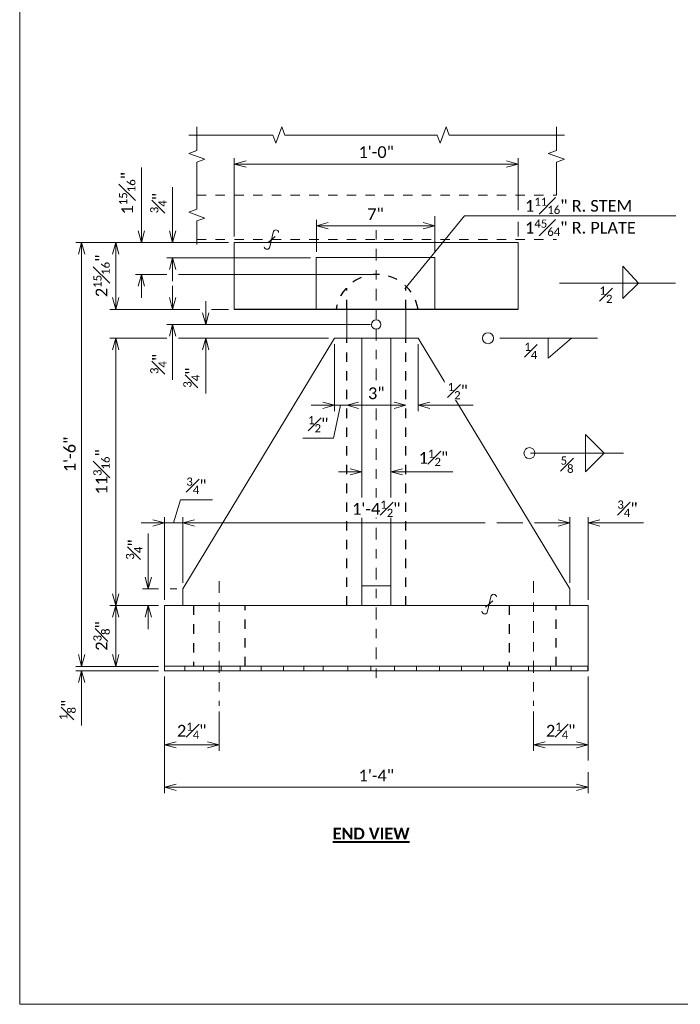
# Model space of a CAD drawing. Extents: x 5.9 to 37.4, y -13.6 to 7.4.
# Tile 1 of 8: x 5.9 to 12.9, y -13.6 to -3.1. Entities that reach past the tile are written whole.
import ezdxf

# ---------------------------------------------------------------- set-up
doc = ezdxf.new("R2010")
doc.units = 0
doc.header["$MEASUREMENT"] = 0
doc.linetypes.add('Wisdot2', pattern=[0.125, 0.0625, -0.0625])
doc.linetypes.add('Wisdot4', pattern=[0.28125, 0.125, -0.0625, 0.03125, -0.0625])
for name, color, linetype, lineweight in [('B_ANNO_BREAK', 7, 'Continuous', 18), ('B_ANNO_DIM', 7, 'Continuous', 18), ('B_ANNO_SYMB', 7, 'Continuous', 18), ('B_ANNO_TEXT_TITLE', 7, 'Continuous', 40), ('B_BRG', 7, 'Continuous', 18), ('B_CNTR', 1, 'Wisdot4', 18), ('B_DETAIL_HIDDEN', 7, 'Wisdot2', 25), ('B_GIRD_BF', 2, 'Wisdot2', 18), ('B_STEEL', 92, 'Continuous', 18)]:
    doc.layers.add(name, color=color, linetype=linetype, lineweight=lineweight)
doc.layers.add('B_ANNO_NOPLOT', color=47, linetype='Continuous', lineweight=18, plot=False)
doc.styles.add('Annotative', font='calibri.ttf', dxfattribs={"height": 0.0625})
doc.styles.get("Standard").update_dxf_attribs({"font": 'calibri.ttf'})
doc.styles.add('Subtitle', font='calibrib.ttf', dxfattribs={"height": 0.0625})
doc.dimstyles.new('Annotative', dxfattribs={"dimscale": 0, "dimtxt": 0.0625, "dimasz": 0.0625, "dimexe": 0.03125, "dimexo": 0.03125, "dimgap": 0.03125, "dimtad": 1, "dimdec": 3, "dimzin": 3, "dimdsep": 46, "dimlunit": 4, "dimtxsty": 'Standard', "dimblk": 'OPEN30', "dimcen": 0.03125, "dimaunit": 1, "dimadec": 0, "dimazin": 3, "dimtfac": 0.75, "dimtdec": 3, "dimtofl": 0, "dimtmove": 0, "dimatfit": 3, "dimldrblk": 'OPEN30', "dimfxl": 1, "dimtfill": 1, "dimfrac": 1, "dimtolj": 1, "dimtzin": 0, "dimarcsym": 0})

# ---------------------------------------------------------------- blocks, each defined once
blk = doc.blocks.new('_Open30')
at = {"color": 0, "linetype": 'ByBlock', "lineweight": -2}
for p, q in [((-1, 0.268), (0, 0)), ((0, 0), (-1, -0.268)), ((0, 0), (-1, 0))]:
    blk.add_line(p, q, dxfattribs=at)
blk = doc.blocks.new('*D14')
at = {"layer": 'B_ANNO_DIM', "color": 0, "transparency": 16777216}
for p, q in [((7.398, -12.131), (7.398, -12.921)), ((7.981, -12.504), (7.981, -12.921)), ((7.523, -12.858), (7.856, -12.858))]:
    blk.add_line(p, q, dxfattribs=at)
at = {"layer": 'Defpoints', "color": 0, "lineweight": -2, "transparency": 16777216}
for p in [(7.398, -12.069), (7.981, -12.442)]:
    blk.add_point(p, dxfattribs=at)
at = {"layer": 'B_ANNO_DIM', "color": 0, "transparency": 16777216, "xscale": 0.125, "yscale": 0.125, "zscale": 0.125, "rotation": 180}
blk.add_blockref('_Open30', (7.398, -12.858), dxfattribs=at)
at = {"layer": 'B_ANNO_DIM', "color": 0, "transparency": 16777216, "xscale": 0.125, "yscale": 0.125, "zscale": 0.125}
blk.add_blockref('_Open30', (7.981, -12.858), dxfattribs=at)
at = {"layer": 'B_ANNO_DIM', "color": 0, "transparency": 16777216, "insert": (7.689, -12.708), "char_height": 0.125, "attachment_point": 5, "bg_fill": 3, "box_fill_scale": 1.25, "bg_fill_color": 256, "bg_fill_true_color": 13158600, "bg_fill_transparency": 0}
blk.add_mtext('\\A1;2{\\H0.7x;\\S1#4;}"', dxfattribs=at)
at = {"layer": 'Defpoints', "color": 0, "lineweight": -2, "transparency": 16777216}
blk.add_point((7.981, -12.858), dxfattribs=at)
blk = doc.blocks.new('*D73')
at = {"layer": 'B_ANNO_DIM', "color": 0, "transparency": 16777216}
for p, q in [((7.398, -12.131), (7.398, -13.374)), ((11.918, -12.131), (11.918, -13.026)), ((11.918, -13.151), (11.918, -13.374)), ((7.523, -13.311), (11.793, -13.311))]:
    blk.add_line(p, q, dxfattribs=at)
at = {"layer": 'Defpoints', "color": 0, "lineweight": -2, "transparency": 16777216}
for p in [(7.398, -12.069), (11.918, -12.069), (11.918, -13.311)]:
    blk.add_point(p, dxfattribs=at)
at = {"layer": 'B_ANNO_DIM', "color": 0, "transparency": 16777216, "xscale": 0.125, "yscale": 0.125, "zscale": 0.125, "rotation": 180}
blk.add_blockref('_Open30', (7.398, -13.311), dxfattribs=at)
at = {"layer": 'B_ANNO_DIM', "color": 0, "transparency": 16777216, "xscale": 0.125, "yscale": 0.125, "zscale": 0.125}
blk.add_blockref('_Open30', (11.918, -13.311), dxfattribs=at)
at = {"layer": 'B_ANNO_DIM', "color": 0, "transparency": 16777216, "insert": (9.658, -13.186), "char_height": 0.125, "attachment_point": 5, "bg_fill": 3, "box_fill_scale": 1.25, "bg_fill_color": 256, "bg_fill_true_color": 13158600, "bg_fill_transparency": 0}
blk.add_mtext('\\A1;1\'-4"', dxfattribs=at)
blk = doc.blocks.new('*D15')
at = {"layer": 'B_ANNO_DIM', "color": 0, "transparency": 16777216}
for p, q in [((11.918, -12.131), (11.918, -12.921)), ((11.335, -12.504), (11.335, -12.921)), ((11.793, -12.858), (11.46, -12.858))]:
    blk.add_line(p, q, dxfattribs=at)
at = {"layer": 'Defpoints', "color": 0, "lineweight": -2, "transparency": 16777216}
for p in [(11.918, -12.069), (11.335, -12.442)]:
    blk.add_point(p, dxfattribs=at)
at = {"layer": 'B_ANNO_DIM', "color": 0, "transparency": 16777216, "xscale": 0.125, "yscale": 0.125, "zscale": 0.125, "rotation": 180}
blk.add_blockref('_Open30', (11.335, -12.858), dxfattribs=at)
at = {"layer": 'B_ANNO_DIM', "color": 0, "transparency": 16777216, "xscale": 0.125, "yscale": 0.125, "zscale": 0.125}
blk.add_blockref('_Open30', (11.918, -12.858), dxfattribs=at)
at = {"layer": 'B_ANNO_DIM', "color": 0, "transparency": 16777216, "insert": (11.626, -12.708), "char_height": 0.125, "attachment_point": 5, "bg_fill": 3, "box_fill_scale": 1.25, "bg_fill_color": 256, "bg_fill_true_color": 13158600, "bg_fill_transparency": 0}
blk.add_mtext('\\A1;2{\\H0.7x;\\S1#4;}"', dxfattribs=at)
at = {"layer": 'Defpoints', "color": 0, "lineweight": -2, "transparency": 16777216}
blk.add_point((11.335, -12.858), dxfattribs=at)
blk = doc.blocks.new('*D78')
at = {"layer": 'B_ANNO_DIM', "color": 0, "transparency": 16777216}
for p, q in [((7.593, -11.132), (7.593, -10.429)), ((7.718, -10.491), (10.819, -10.491)), ((10.944, -10.491), (11.222, -10.491)), ((11.347, -10.491), (11.598, -10.491)), ((11.723, -11.132), (11.723, -10.429))]:
    blk.add_line(p, q, dxfattribs=at)
at = {"layer": 'Defpoints', "color": 0, "lineweight": -2, "transparency": 16777216}
for p in [(11.723, -10.491), (7.593, -11.195), (11.723, -11.195)]:
    blk.add_point(p, dxfattribs=at)
at = {"layer": 'B_ANNO_DIM', "color": 0, "transparency": 16777216, "xscale": 0.125, "yscale": 0.125, "zscale": 0.125, "rotation": 180}
blk.add_blockref('_Open30', (7.593, -10.491), dxfattribs=at)
at = {"layer": 'B_ANNO_DIM', "color": 0, "transparency": 16777216, "xscale": 0.125, "yscale": 0.125, "zscale": 0.125}
blk.add_blockref('_Open30', (11.723, -10.491), dxfattribs=at)
at = {"layer": 'B_ANNO_DIM', "color": 0, "transparency": 16777216, "insert": (9.658, -10.341), "char_height": 0.125, "attachment_point": 5, "bg_fill": 3, "box_fill_scale": 1.25, "bg_fill_color": 256, "bg_fill_true_color": 13158600, "bg_fill_transparency": 0}
blk.add_mtext('\\A1;1\'-4{\\H0.7x;\\S1#2;}"', dxfattribs=at)
blk = doc.blocks.new('*D16')
at = {"layer": 'B_ANNO_DIM', "color": 0, "transparency": 16777216}
for p, q in [((11.598, -10.491), (11.473, -10.491)), ((11.723, -11.132), (11.723, -10.429)), ((11.918, -11.31), (11.918, -10.429)), ((12.043, -10.491), (12.508, -10.491))]:
    blk.add_line(p, q, dxfattribs=at)
at = {"layer": 'Defpoints', "color": 0, "lineweight": -2, "transparency": 16777216}
for p in [(11.918, -10.491), (11.723, -11.195), (11.918, -11.373)]:
    blk.add_point(p, dxfattribs=at)
at = {"layer": 'B_ANNO_DIM', "color": 0, "transparency": 16777216, "xscale": 0.125, "yscale": 0.125, "zscale": 0.125}
blk.add_blockref('_Open30', (11.723, -10.491), dxfattribs=at)
at = {"layer": 'B_ANNO_DIM', "color": 0, "transparency": 16777216, "xscale": 0.125, "yscale": 0.125, "zscale": 0.125, "rotation": 180}
blk.add_blockref('_Open30', (11.918, -10.491), dxfattribs=at)
at = {"layer": 'B_ANNO_DIM', "color": 0, "transparency": 16777216, "insert": (12.338, -10.34), "char_height": 0.125, "attachment_point": 5, "bg_fill": 3, "box_fill_scale": 1.25, "bg_fill_color": 256, "bg_fill_true_color": 13158600, "bg_fill_transparency": 0}
blk.add_mtext('\\A1;{\\H0.7x;\\S3#4;}"', dxfattribs=at)
blk = doc.blocks.new('*D17')
at = {"layer": 'B_ANNO_DIM', "color": 0, "transparency": 16777216}
for p, q in [((7.495, -10.491), (7.569, -10.246)), ((7.569, -10.246), (7.909, -10.246)), ((7.273, -10.491), (7.148, -10.491)), ((7.398, -11.31), (7.398, -10.429)), ((7.593, -10.491), (7.398, -10.491)), ((7.593, -11.132), (7.593, -10.429)), ((7.718, -10.491), (7.843, -10.491))]:
    blk.add_line(p, q, dxfattribs=at)
at = {"layer": 'Defpoints', "color": 0, "lineweight": -2, "transparency": 16777216}
for p in [(7.398, -10.491), (7.593, -11.195), (7.398, -11.373)]:
    blk.add_point(p, dxfattribs=at)
at = {"layer": 'B_ANNO_DIM', "color": 0, "transparency": 16777216, "xscale": 0.125, "yscale": 0.125, "zscale": 0.125}
blk.add_blockref('_Open30', (7.398, -10.491), dxfattribs=at)
at = {"layer": 'B_ANNO_DIM', "color": 0, "transparency": 16777216, "xscale": 0.125, "yscale": 0.125, "zscale": 0.125, "rotation": 180}
blk.add_blockref('_Open30', (7.593, -10.491), dxfattribs=at)
at = {"layer": 'B_ANNO_DIM', "color": 0, "transparency": 16777216, "insert": (7.739, -10.095), "char_height": 0.125, "attachment_point": 5, "bg_fill": 3, "box_fill_scale": 1.25, "bg_fill_color": 256, "bg_fill_true_color": 13158600, "bg_fill_transparency": 0}
blk.add_mtext('\\A1;{\\H0.7x;\\S3#4;}"', dxfattribs=at)
blk = doc.blocks.new('*D18')
at = {"layer": 'B_ANNO_DIM', "color": 0, "transparency": 16777216}
for p, q in [((6.514, -11.896), (6.514, -11.771)), ((7.335, -12.021), (6.452, -12.021)), ((7.335, -12.069), (6.452, -12.069)), ((6.514, -12.194), (6.514, -12.651))]:
    blk.add_line(p, q, dxfattribs=at)
at = {"layer": 'Defpoints', "color": 0, "lineweight": -2, "transparency": 16777216}
for p in [(6.514, -12.069), (7.398, -12.021), (7.398, -12.069)]:
    blk.add_point(p, dxfattribs=at)
at = {"layer": 'B_ANNO_DIM', "color": 0, "transparency": 16777216, "xscale": 0.125, "yscale": 0.125, "zscale": 0.125}
for p, rotation in [((6.514, -12.021), 270), ((6.514, -12.069), 90)]:
    blk.add_blockref('_Open30', p, dxfattribs=dict(at, rotation=rotation))
at = {"layer": 'B_ANNO_DIM', "color": 0, "transparency": 16777216, "insert": (6.363, -12.485), "char_height": 0.125, "attachment_point": 5, "rotation": 90, "bg_fill": 3, "box_fill_scale": 1.25, "bg_fill_color": 256, "bg_fill_true_color": 13158600, "bg_fill_transparency": 0}
blk.add_mtext('\\A1;{\\H0.7x;\\S1#8;}"', dxfattribs=at)
blk = doc.blocks.new('*D19')
at = {"layer": 'B_ANNO_DIM', "color": 0, "transparency": 16777216}
for p, q in [((8.08, -7.501), (6.452, -7.501)), ((6.514, -11.896), (6.514, -7.626)), ((7.335, -12.021), (6.452, -12.021))]:
    blk.add_line(p, q, dxfattribs=at)
at = {"layer": 'Defpoints', "color": 0, "lineweight": -2, "transparency": 16777216}
for p in [(6.514, -7.501), (8.143, -7.501), (7.398, -12.021)]:
    blk.add_point(p, dxfattribs=at)
at = {"layer": 'B_ANNO_DIM', "color": 0, "transparency": 16777216, "xscale": 0.125, "yscale": 0.125, "zscale": 0.125}
for p, rotation in [((6.514, -7.501), 90), ((6.514, -12.021), 270)]:
    blk.add_blockref('_Open30', p, dxfattribs=dict(at, rotation=rotation))
at = {"layer": 'B_ANNO_DIM', "color": 0, "transparency": 16777216, "insert": (6.388, -9.761), "char_height": 0.125, "attachment_point": 5, "rotation": 90, "bg_fill": 3, "box_fill_scale": 1.25, "bg_fill_color": 256, "bg_fill_true_color": 13158600, "bg_fill_transparency": 0}
blk.add_mtext('\\A1;1\'-6"', dxfattribs=at)
blk = doc.blocks.new('*D20')
at = {"layer": 'B_ANNO_DIM', "color": 0, "transparency": 16777216}
for p, q in [((7.335, -11.373), (6.816, -11.373)), ((6.878, -11.896), (6.878, -11.498)), ((7.335, -12.021), (6.816, -12.021))]:
    blk.add_line(p, q, dxfattribs=at)
at = {"layer": 'Defpoints', "color": 0, "lineweight": -2, "transparency": 16777216}
for p in [(6.878, -11.373), (7.398, -11.373), (7.398, -12.021)]:
    blk.add_point(p, dxfattribs=at)
at = {"layer": 'B_ANNO_DIM', "color": 0, "transparency": 16777216, "xscale": 0.125, "yscale": 0.125, "zscale": 0.125}
for p, rotation in [((6.878, -11.373), 90), ((6.878, -12.021), 270)]:
    blk.add_blockref('_Open30', p, dxfattribs=dict(at, rotation=rotation))
at = {"layer": 'B_ANNO_DIM', "color": 0, "transparency": 16777216, "insert": (6.726, -11.697), "char_height": 0.125, "attachment_point": 5, "rotation": 90, "bg_fill": 3, "box_fill_scale": 1.25, "bg_fill_color": 256, "bg_fill_true_color": 13158600, "bg_fill_transparency": 0}
blk.add_mtext('\\A1;2{\\H0.7x;\\S3#8;}"', dxfattribs=at)
blk = doc.blocks.new('*D74')
at = {"layer": 'B_ANNO_DIM', "color": 0, "transparency": 16777216}
for p, q in [((7.422, -8.522), (6.816, -8.522)), ((9.149, -8.522), (7.547, -8.522)), ((6.878, -11.248), (6.878, -8.647)), ((7.335, -11.373), (6.816, -11.373))]:
    blk.add_line(p, q, dxfattribs=at)
at = {"layer": 'Defpoints', "color": 0, "lineweight": -2, "transparency": 16777216}
for p in [(6.878, -8.522), (9.212, -8.522), (7.398, -11.373)]:
    blk.add_point(p, dxfattribs=at)
at = {"layer": 'B_ANNO_DIM', "color": 0, "transparency": 16777216, "xscale": 0.125, "yscale": 0.125, "zscale": 0.125}
for p, rotation in [((6.878, -8.522), 90), ((6.878, -11.373), 270)]:
    blk.add_blockref('_Open30', p, dxfattribs=dict(at, rotation=rotation))
at = {"layer": 'B_ANNO_DIM', "color": 0, "transparency": 16777216, "insert": (6.726, -9.947), "char_height": 0.125, "attachment_point": 5, "rotation": 90, "bg_fill": 3, "box_fill_scale": 1.25, "bg_fill_color": 256, "bg_fill_true_color": 13158600, "bg_fill_transparency": 0}
blk.add_mtext('\\A1;11{\\H0.7x;\\S3#16;}"', dxfattribs=at)
blk = doc.blocks.new('*D37')
at = {"layer": 'B_ANNO_DIM', "color": 0, "transparency": 16777216}
for p, q in [((7.225, -11.07), (7.225, -10.604)), ((7.335, -11.195), (7.163, -11.195)), ((7.53, -11.195), (7.46, -11.195)), ((7.335, -11.373), (7.163, -11.373)), ((7.225, -11.498), (7.225, -11.623))]:
    blk.add_line(p, q, dxfattribs=at)
at = {"layer": 'Defpoints', "color": 0, "lineweight": -2, "transparency": 16777216}
for p in [(7.225, -11.195), (7.593, -11.195), (7.398, -11.373)]:
    blk.add_point(p, dxfattribs=at)
at = {"layer": 'B_ANNO_DIM', "color": 0, "transparency": 16777216, "xscale": 0.125, "yscale": 0.125, "zscale": 0.125}
for p, rotation in [((7.225, -11.195), 270), ((7.225, -11.373), 90)]:
    blk.add_blockref('_Open30', p, dxfattribs=dict(at, rotation=rotation))
at = {"layer": 'B_ANNO_DIM', "color": 0, "transparency": 16777216, "insert": (7.074, -10.775), "char_height": 0.125, "attachment_point": 5, "rotation": 90, "bg_fill": 3, "box_fill_scale": 1.25, "bg_fill_color": 256, "bg_fill_true_color": 13158600, "bg_fill_transparency": 0}
blk.add_mtext('\\A1;{\\H0.7x;\\S3#4;}"', dxfattribs=at)
blk = doc.blocks.new('*D76')
at = {"layer": 'B_ANNO_DIM', "color": 0, "transparency": 16777216}
for p, q in [((8.08, -7.501), (6.816, -7.501)), ((6.878, -7.626), (6.878, -8.089)), ((7.775, -8.214), (6.816, -8.214)), ((8.08, -8.214), (7.9, -8.214))]:
    blk.add_line(p, q, dxfattribs=at)
at = {"layer": 'Defpoints', "color": 0, "lineweight": -2, "transparency": 16777216}
for p in [(8.143, -7.501), (8.143, -8.214)]:
    blk.add_point(p, dxfattribs=at)
at = {"layer": 'B_ANNO_DIM', "color": 0, "transparency": 16777216, "xscale": 0.125, "yscale": 0.125, "zscale": 0.125}
for p, rotation in [((6.878, -7.501), 90), ((6.878, -8.214), 270)]:
    blk.add_blockref('_Open30', p, dxfattribs=dict(at, rotation=rotation))
at = {"layer": 'B_ANNO_DIM', "color": 0, "transparency": 16777216, "insert": (6.726, -7.857), "char_height": 0.125, "attachment_point": 5, "rotation": 90, "bg_fill": 3, "box_fill_scale": 1.25, "bg_fill_color": 256, "bg_fill_true_color": 13158600, "bg_fill_transparency": 0}
blk.add_mtext('\\A1;2{\\H0.7x;\\S15#16;}"', dxfattribs=at)
at = {"layer": 'Defpoints', "color": 0, "lineweight": -2, "transparency": 16777216}
blk.add_point((6.878, -8.214), dxfattribs=at)
blk = doc.blocks.new('*D75')
at = {"layer": 'B_ANNO_DIM', "color": 0, "transparency": 16777216}
for p, q in [((7.152, -7.376), (7.152, -6.702)), ((8.08, -7.501), (7.089, -7.501)), ((7.422, -7.841), (7.089, -7.841)), ((9.603, -7.841), (7.547, -7.841)), ((7.152, -7.966), (7.152, -8.091))]:
    blk.add_line(p, q, dxfattribs=at)
at = {"layer": 'Defpoints', "color": 0, "lineweight": -2, "transparency": 16777216}
for p in [(7.152, -7.501), (8.143, -7.501), (9.666, -7.841)]:
    blk.add_point(p, dxfattribs=at)
at = {"layer": 'B_ANNO_DIM', "color": 0, "transparency": 16777216, "xscale": 0.125, "yscale": 0.125, "zscale": 0.125}
for p, rotation in [((7.152, -7.501), 270), ((7.152, -7.841), 90)]:
    blk.add_blockref('_Open30', p, dxfattribs=dict(at, rotation=rotation))
at = {"layer": 'B_ANNO_DIM', "color": 0, "transparency": 16777216, "insert": (7, -6.976), "char_height": 0.125, "attachment_point": 5, "rotation": 90, "bg_fill": 3, "box_fill_scale": 1.25, "bg_fill_color": 256, "bg_fill_true_color": 13158600, "bg_fill_transparency": 0}
blk.add_mtext('\\A1;1{\\H0.7x;\\S15#16;}"', dxfattribs=at)
blk = doc.blocks.new('*D21')
at = {"layer": 'B_ANNO_DIM', "color": 0, "transparency": 16777216}
for p, q in [((7.484, -7.376), (7.484, -6.91)), ((8.08, -7.501), (7.422, -7.501)), ((8.955, -7.663), (7.422, -7.663)), ((7.484, -7.788), (7.484, -7.913))]:
    blk.add_line(p, q, dxfattribs=at)
at = {"layer": 'Defpoints', "color": 0, "lineweight": -2, "transparency": 16777216}
for p in [(7.484, -7.501), (8.143, -7.501), (9.018, -7.663)]:
    blk.add_point(p, dxfattribs=at)
at = {"layer": 'B_ANNO_DIM', "color": 0, "transparency": 16777216, "xscale": 0.125, "yscale": 0.125, "zscale": 0.125}
for p, rotation in [((7.484, -7.501), 270), ((7.484, -7.663), 90)]:
    blk.add_blockref('_Open30', p, dxfattribs=dict(at, rotation=rotation))
at = {"layer": 'B_ANNO_DIM', "color": 0, "transparency": 16777216, "insert": (7.333, -7.081), "char_height": 0.125, "attachment_point": 5, "rotation": 90, "bg_fill": 3, "box_fill_scale": 1.25, "bg_fill_color": 256, "bg_fill_true_color": 13158600, "bg_fill_transparency": 0}
blk.add_mtext('\\A1;{\\H0.7x;\\S3#4;}"', dxfattribs=at)
blk = doc.blocks.new('*D77')
at = {"layer": 'B_ANNO_DIM', "color": 0, "transparency": 16777216}
for p, q in [((7.484, -8.089), (7.484, -7.964)), ((7.775, -8.214), (7.422, -8.214)), ((9.595, -8.376), (7.422, -8.376)), ((7.484, -8.501), (7.484, -8.966))]:
    blk.add_line(p, q, dxfattribs=at)
at = {"layer": 'Defpoints', "color": 0, "lineweight": -2, "transparency": 16777216}
for p in [(7.838, -8.214), (7.484, -8.376), (9.658, -8.376)]:
    blk.add_point(p, dxfattribs=at)
at = {"layer": 'B_ANNO_DIM', "color": 0, "transparency": 16777216, "xscale": 0.125, "yscale": 0.125, "zscale": 0.125}
for p, rotation in [((7.484, -8.214), 270), ((7.484, -8.376), 90)]:
    blk.add_blockref('_Open30', p, dxfattribs=dict(at, rotation=rotation))
at = {"layer": 'B_ANNO_DIM', "color": 0, "transparency": 16777216, "insert": (7.333, -8.796), "char_height": 0.125, "attachment_point": 5, "rotation": 90, "bg_fill": 3, "box_fill_scale": 1.25, "bg_fill_color": 256, "bg_fill_true_color": 13158600, "bg_fill_transparency": 0}
blk.add_mtext('\\A1;{\\H0.7x;\\S3#4;}"', dxfattribs=at)
blk = doc.blocks.new('*D22')
at = {"layer": 'B_ANNO_DIM', "color": 0, "transparency": 16777216}
for p, q in [((7.838, -8.251), (7.838, -8.126)), ((9.595, -8.376), (7.775, -8.376)), ((9.149, -8.522), (7.775, -8.522)), ((7.838, -8.647), (7.838, -9.112))]:
    blk.add_line(p, q, dxfattribs=at)
at = {"layer": 'Defpoints', "color": 0, "lineweight": -2, "transparency": 16777216}
for p in [(9.658, -8.376), (7.838, -8.522), (9.212, -8.522)]:
    blk.add_point(p, dxfattribs=at)
at = {"layer": 'B_ANNO_DIM', "color": 0, "transparency": 16777216, "xscale": 0.125, "yscale": 0.125, "zscale": 0.125}
for p, rotation in [((7.838, -8.376), 270), ((7.838, -8.522), 90)]:
    blk.add_blockref('_Open30', p, dxfattribs=dict(at, rotation=rotation))
at = {"layer": 'B_ANNO_DIM', "color": 0, "transparency": 16777216, "insert": (7.686, -8.942), "char_height": 0.125, "attachment_point": 5, "rotation": 90, "bg_fill": 3, "box_fill_scale": 1.25, "bg_fill_color": 256, "bg_fill_true_color": 13158600, "bg_fill_transparency": 0}
blk.add_mtext('\\A1;{\\H0.7x;\\S3#4;}"', dxfattribs=at)
blk = doc.blocks.new('*D23')
at = {"layer": 'B_ANNO_DIM', "color": 0, "transparency": 16777216}
for p, q in [((9.018, -7.6), (9.018, -7.261)), ((9.143, -7.323), (10.157, -7.323)), ((10.282, -7.6), (10.282, -7.261))]:
    blk.add_line(p, q, dxfattribs=at)
at = {"layer": 'Defpoints', "color": 0, "lineweight": -2, "transparency": 16777216}
for p in [(10.282, -7.323), (9.018, -7.663), (10.282, -7.663)]:
    blk.add_point(p, dxfattribs=at)
at = {"layer": 'B_ANNO_DIM', "color": 0, "transparency": 16777216, "xscale": 0.125, "yscale": 0.125, "zscale": 0.125, "rotation": 180}
blk.add_blockref('_Open30', (9.018, -7.323), dxfattribs=at)
at = {"layer": 'B_ANNO_DIM', "color": 0, "transparency": 16777216, "xscale": 0.125, "yscale": 0.125, "zscale": 0.125}
blk.add_blockref('_Open30', (10.282, -7.323), dxfattribs=at)
at = {"layer": 'B_ANNO_DIM', "color": 0, "transparency": 16777216, "insert": (9.65, -7.198), "char_height": 0.125, "attachment_point": 5, "bg_fill": 3, "box_fill_scale": 1.25, "bg_fill_color": 256, "bg_fill_true_color": 13158600, "bg_fill_transparency": 0}
blk.add_mtext('\\A1;7"', dxfattribs=at)
blk = doc.blocks.new('*D79')
at = {"layer": 'B_ANNO_DIM', "color": 0, "transparency": 16777216}
for p, q in [((8.143, -7.438), (8.143, -6.602)), ((11.172, -7.156), (11.172, -6.602)), ((8.268, -6.665), (11.047, -6.665)), ((11.172, -7.438), (11.172, -7.281))]:
    blk.add_line(p, q, dxfattribs=at)
at = {"layer": 'Defpoints', "color": 0, "lineweight": -2, "transparency": 16777216}
for p in [(11.172, -6.665), (8.143, -7.501), (11.172, -7.501)]:
    blk.add_point(p, dxfattribs=at)
at = {"layer": 'B_ANNO_DIM', "color": 0, "transparency": 16777216, "xscale": 0.125, "yscale": 0.125, "zscale": 0.125, "rotation": 180}
blk.add_blockref('_Open30', (8.143, -6.665), dxfattribs=at)
at = {"layer": 'B_ANNO_DIM', "color": 0, "transparency": 16777216, "xscale": 0.125, "yscale": 0.125, "zscale": 0.125}
blk.add_blockref('_Open30', (11.172, -6.665), dxfattribs=at)
at = {"layer": 'B_ANNO_DIM', "color": 0, "transparency": 16777216, "insert": (9.657, -6.538), "char_height": 0.125, "attachment_point": 5, "bg_fill": 3, "box_fill_scale": 1.25, "bg_fill_color": 256, "bg_fill_true_color": 13158600, "bg_fill_transparency": 0}
blk.add_mtext('\\A1;1\'-0"', dxfattribs=at)
blk = doc.blocks.new('*D68')
at = {"layer": 'B_ANNO_DIM', "color": 0, "transparency": 16777216}
blk.add_line((9.467, -9.237), (9.849, -9.237), dxfattribs=at)
at = {"layer": 'Defpoints', "color": 0, "lineweight": -2, "transparency": 16777216}
for p in [(9.342, -9.237), (9.974, -9.237), (9.974, -9.237)]:
    blk.add_point(p, dxfattribs=at)
at = {"layer": 'B_ANNO_DIM', "color": 0, "transparency": 16777216, "xscale": 0.125, "yscale": 0.125, "zscale": 0.125, "rotation": 180}
blk.add_blockref('_Open30', (9.342, -9.237), dxfattribs=at)
at = {"layer": 'B_ANNO_DIM', "color": 0, "transparency": 16777216, "xscale": 0.125, "yscale": 0.125, "zscale": 0.125}
blk.add_blockref('_Open30', (9.974, -9.237), dxfattribs=at)
at = {"layer": 'B_ANNO_DIM', "color": 0, "transparency": 16777216, "insert": (9.658, -9.11), "char_height": 0.125, "attachment_point": 5, "bg_fill": 3, "box_fill_scale": 1.25, "bg_fill_color": 256, "bg_fill_true_color": 13158600, "bg_fill_transparency": 0}
blk.add_mtext('\\A1;3"', dxfattribs=at)
blk = doc.blocks.new('*D69')
at = {"layer": 'B_ANNO_DIM', "color": 0, "transparency": 16777216}
for p, q in [((10.104, -8.584), (10.104, -9.299)), ((9.849, -9.237), (9.724, -9.237)), ((10.229, -9.237), (10.691, -9.237))]:
    blk.add_line(p, q, dxfattribs=at)
at = {"layer": 'Defpoints', "color": 0, "lineweight": -2, "transparency": 16777216}
for p in [(10.104, -8.522), (9.974, -9.237), (10.104, -9.237)]:
    blk.add_point(p, dxfattribs=at)
at = {"layer": 'B_ANNO_DIM', "color": 0, "transparency": 16777216, "xscale": 0.125, "yscale": 0.125, "zscale": 0.125}
blk.add_blockref('_Open30', (9.974, -9.237), dxfattribs=at)
at = {"layer": 'B_ANNO_DIM', "color": 0, "transparency": 16777216, "xscale": 0.125, "yscale": 0.125, "zscale": 0.125, "rotation": 180}
blk.add_blockref('_Open30', (10.104, -9.237), dxfattribs=at)
at = {"layer": 'B_ANNO_DIM', "color": 0, "transparency": 16777216, "insert": (10.527, -9.086), "char_height": 0.125, "attachment_point": 5, "bg_fill": 3, "box_fill_scale": 1.25, "bg_fill_color": 256, "bg_fill_true_color": 13158600, "bg_fill_transparency": 0}
blk.add_mtext('\\A1;{\\H0.7x;\\S1#2;}"', dxfattribs=at)
blk = doc.blocks.new('*D67')
at = {"layer": 'B_ANNO_DIM', "color": 0, "transparency": 16777216}
for p, q in [((9.212, -8.584), (9.212, -9.299)), ((9.087, -9.237), (8.962, -9.237)), ((9.277, -9.237), (9.202, -9.589)), ((9.342, -9.237), (9.212, -9.237)), ((9.467, -9.237), (9.592, -9.237)), ((9.202, -9.589), (8.874, -9.589))]:
    blk.add_line(p, q, dxfattribs=at)
at = {"layer": 'Defpoints', "color": 0, "lineweight": -2, "transparency": 16777216}
for p in [(9.212, -8.522), (9.212, -9.237), (9.342, -9.237)]:
    blk.add_point(p, dxfattribs=at)
at = {"layer": 'B_ANNO_DIM', "color": 0, "transparency": 16777216, "xscale": 0.125, "yscale": 0.125, "zscale": 0.125, "rotation": 180}
blk.add_blockref('_Open30', (9.342, -9.237), dxfattribs=at)
at = {"layer": 'B_ANNO_DIM', "color": 0, "transparency": 16777216, "insert": (9.038, -9.439), "char_height": 0.125, "attachment_point": 5, "bg_fill": 3, "box_fill_scale": 1.25, "bg_fill_color": 256, "bg_fill_true_color": 13158600, "bg_fill_transparency": 0}
blk.add_mtext('\\A1;{\\H0.7x;\\S1#2;}"', dxfattribs=at)
at = {"layer": 'B_ANNO_DIM', "color": 0, "transparency": 16777216, "xscale": 0.125, "yscale": 0.125, "zscale": 0.125}
blk.add_blockref('_Open30', (9.212, -9.237), dxfattribs=at)
blk = doc.blocks.new('*D24')
at = {"layer": 'B_ANNO_DIM', "color": 0, "transparency": 16777216}
for p, q in [((9.379, -9.947), (9.254, -9.947)), ((9.937, -9.947), (10.473, -9.947))]:
    blk.add_line(p, q, dxfattribs=at)
at = {"layer": 'Defpoints', "color": 0, "lineweight": -2, "transparency": 16777216}
for p in [(9.504, -9.947), (9.812, -9.947), (9.812, -9.947)]:
    blk.add_point(p, dxfattribs=at)
at = {"layer": 'B_ANNO_DIM', "color": 0, "transparency": 16777216, "xscale": 0.125, "yscale": 0.125, "zscale": 0.125}
blk.add_blockref('_Open30', (9.504, -9.947), dxfattribs=at)
at = {"layer": 'B_ANNO_DIM', "color": 0, "transparency": 16777216, "xscale": 0.125, "yscale": 0.125, "zscale": 0.125, "rotation": 180}
blk.add_blockref('_Open30', (9.812, -9.947), dxfattribs=at)
at = {"layer": 'B_ANNO_DIM', "color": 0, "transparency": 16777216, "insert": (10.268, -9.797), "char_height": 0.125, "attachment_point": 5, "bg_fill": 3, "box_fill_scale": 1.25, "bg_fill_color": 256, "bg_fill_true_color": 13158600, "bg_fill_transparency": 0}
blk.add_mtext('\\A1;1{\\H0.7x;\\S1#2;}"', dxfattribs=at)
blk = doc.blocks.new('SHOE BEARING - FIXED')
at = {"layer": 'B_ANNO_BREAK', "linetype": 'Continuous', "flags": 128}
blk.add_lwpolyline([(11.58, -6.2687), (11.58, -6.5187), (11.4931, -6.5503), (11.6669, -6.6136), (11.58, -6.6452), (11.58, -6.9947)], dxfattribs=at)
at = {"layer": 'B_ANNO_DIM'}
for p, q in [((10.2819, -7.5497), (10.2819, -7.2217)), ((11.1719, -7.4367), (11.1719, -7.3847)), ((12.2899, -7.7537), (12.4539, -7.9357)), ((12.2899, -8.0997), (12.2899, -7.7537)), ((12.8499, -7.9357), (11.6139, -7.9357)), ((12.4539, -7.9357), (12.2899, -8.0997)), ((10.9749, -8.5218), (12.0189, -8.5218)), ((11.4919, -8.5218), (11.4919, -8.7358)), ((11.4919, -8.7358), (11.7389, -8.5218)), ((11.8909, -9.5497), (12.0889, -9.7477)), ((11.8909, -9.9457), (11.8909, -9.5497)), ((12.2937, -9.7477), (11.3018, -9.7477)), ((12.0889, -9.7477), (11.8909, -9.9457))]:
    blk.add_line(p, q, dxfattribs=at)
for centre, radius in [((9.6579, -8.3757), 0.05), ((10.8499, -8.5218), 0.059), ((11.2918, -9.7477), 0.059)]:
    blk.add_circle(centre, radius, dxfattribs=at)
at = {"layer": 'B_ANNO_SYMB'}
for p, q in [((8.5789, -7.4367), (8.4999, -7.5057)), ((8.5579, -7.3937), (8.5209, -7.5477)), ((10.9019, -11.3227), (10.8219, -11.3917)), ((10.8809, -11.2807), (10.8439, -11.4337))]:
    blk.add_line(p, q, dxfattribs=at)
for centre, radius, start, end in [((8.5869, -7.3957), 0.0291, 3.94519, 176.05481), ((8.4919, -7.5447), 0.0292, 185.90614, 354.09386), ((10.9099, -11.2817), 0.029, 1.97493, 178.02507), ((10.8149, -11.4317), 0.0301, 183.81407, 356.05481)]:
    blk.add_arc(centre, radius, start, end, dxfattribs=at)
at = {"layer": 'B_BRG'}
blk.add_line((7.3979, -12.0687), (11.9179, -12.0687), dxfattribs=at)
at = {"layer": 'B_BRG', "flags": 128}
for points in [[(7.3979, -12.0207), (7.3979, -12.0687), (7.6149, -12.0687), (7.6149, -12.0207), (7.3979, -12.0207)], [(7.8139, -12.0207), (7.8139, -12.0687), (8.0039, -12.0687), (8.0039, -12.0207), (7.8139, -12.0207)], [(8.2039, -12.0207), (8.2039, -12.0687), (8.4299, -12.0687), (8.4299, -12.0207), (8.2039, -12.0207)], [(8.6659, -12.0207), (8.6659, -12.0687), (8.8829, -12.0687), (8.8829, -12.0207), (8.6659, -12.0207)], [(9.0909, -12.0207), (9.0909, -12.0687), (9.3539, -12.0687), (9.3539, -12.0207), (9.0909, -12.0207)], [(9.5979, -12.0207), (9.5979, -12.0687), (9.8519, -12.0687), (9.8519, -12.0207), (9.5979, -12.0207)], [(10.0879, -12.0207), (10.0879, -12.0687), (10.3319, -12.0687), (10.3319, -12.0207), (10.0879, -12.0207)], [(10.5679, -12.0207), (10.5679, -12.0687), (10.8029, -12.0687), (10.8029, -12.0207), (10.5679, -12.0207)], [(11.0569, -12.0207), (11.0569, -12.0687), (11.2829, -12.0687), (11.2829, -12.0207), (11.0569, -12.0207)], [(11.5179, -12.0207), (11.5179, -12.0687), (11.7359, -12.0687), (11.7359, -12.0207), (11.5179, -12.0207)]]:
    blk.add_lwpolyline(points, dxfattribs=at)
at = {"layer": 'B_CNTR'}
for p, q in [((9.6579, -7.1447), (9.6579, -12.2307)), ((7.9809, -11.1137), (7.9809, -12.4417)), ((11.3349, -11.1137), (11.3349, -12.4417))]:
    blk.add_line(p, q, dxfattribs=at)
at = {"layer": 'B_DETAIL_HIDDEN'}
for p, q in [((9.3419, -8.2137), (9.3419, -7.9867)), ((9.9739, -8.2137), (9.9739, -7.9867)), ((9.3419, -11.3727), (9.3419, -8.5217)), ((9.9739, -11.3727), (9.9739, -8.5217)), ((7.7059, -11.3727), (7.7059, -12.0207)), ((8.2569, -12.0207), (8.2569, -11.3727)), ((11.0749, -11.3727), (11.0749, -12.0207)), ((11.5769, -12.0207), (11.5769, -11.3727))]:
    blk.add_line(p, q, dxfattribs=at)
blk.add_arc((9.6659, -8.2837), 0.4426, 9.1005, 170.89949, dxfattribs=at)
at = {"layer": 'B_STEEL'}
for p, q in [((11.1719, -7.5007), (8.1429, -7.5007)), ((8.1429, -7.5007), (8.1429, -8.2137)), ((11.1719, -8.2137), (11.1719, -7.5007)), ((9.0179, -8.2137), (9.0179, -7.6627)), ((9.0179, -7.6627), (10.2819, -7.6627)), ((10.2819, -7.6627), (10.2819, -8.2137)), ((9.3419, -8.5217), (9.3419, -8.2137)), ((9.9739, -8.5217), (9.9739, -8.2137)), ((7.5929, -11.1947), (9.2119, -8.5217)), ((7.5929, -11.1947), (9.2119, -8.5217)), ((9.2119, -8.5217), (10.1039, -8.5217)), ((9.5039, -11.3727), (9.5039, -8.5217)), ((9.8119, -11.3727), (9.8119, -8.5217)), ((11.7229, -11.1947), (10.1039, -8.5217)), ((11.7229, -11.1947), (10.1039, -8.5217)), ((7.5929, -11.3727), (7.5929, -11.1947)), ((7.5929, -11.3727), (7.5929, -11.1947)), ((9.5039, -11.1617), (9.8119, -11.1617)), ((11.7229, -11.3727), (11.7229, -11.1947)), ((11.7229, -11.3727), (11.7229, -11.1947)), ((11.9179, -11.3727), (7.3979, -11.3727)), ((7.3979, -11.3727), (7.3979, -12.0207)), ((11.9179, -12.0207), (11.9179, -11.3727))]:
    blk.add_line(p, q, dxfattribs=at)
at = {"layer": 'B_ANNO_DIM', "char_height": 0.125, "attachment_point": 1, "style": 'Annotative'}
for s, insert, width in [('\\A1;1{\\H0.7x;\\S11#16;}" R. STEM\\P1{\\H0.7x;\\S45#64;}" R. PLATE', (11.245, -7.0225), 1.448219), ('\\A1;{\\H0.7x;\\S1#2;}', (12.0393, -7.9704), 0.35709), ('\\A1;{\\H0.7x;\\S1#4;}', (11.2374, -8.569), 0.399797), ('\\A1;{\\H0.7x;\\S5#8;}', (11.6239, -9.7829), 0.400346)]:
    blk.add_mtext(s, dxfattribs=dict(at, insert=insert, width=width))
at = {"layer": 'B_ANNO_TEXT_TITLE', "insert": (9.6029, -13.8045), "char_height": 0.125, "width": 1.837463, "attachment_point": 5, "style": 'Subtitle'}
blk.add_mtext('{\\LEND VIEW}', dxfattribs=at)
at = {"layer": 'B_ANNO_DIM'}
for base, p1, p2, text, picture, middle in [((11.7229, -10.4914), (7.5929, -11.1947), (11.7229, -11.1947), '1\'-4{\\H0.7x;\\S1#2;}"', '*D78', (9.6579, -10.3406)), ((7.9809, -12.858), (7.3979, -12.0687), (7.9809, -12.4417), '2{\\H0.7x;\\S1#4;}"', '*D14', (7.6894, -12.7077))]:
    dim = blk.add_linear_dim(base=base, p1=p1, p2=p2, text=text, dimstyle='Annotative', override={"dimlwd": 65535, "dimlwe": 65535}, dxfattribs=at)
    dim.commit()
    dim.dimension.update_dxf_attribs({"geometry": picture, "text_midpoint": middle})
for base, p1, p2, text, override, picture, middle in [((7.3979, -10.4914), (7.5929, -11.1947), (7.3979, -11.3727), '{\\H0.7x;\\S3#4;}"', {"dimlwd": 65535, "dimlwe": 65535}, '*D17', (7.6314, -10.0951)), ((11.9179, -10.4914), (11.7229, -11.1947), (11.9179, -11.3727), '{\\H0.7x;\\S3#4;}"', {"dimtad": 3, "dimlwd": 65535, "dimlwe": 65535}, '*D16', (12.338, -10.3402)), ((11.9179, -13.3115), (7.3979, -12.0687), (11.9179, -12.0687), '1\'-4"', {"dimlwd": 65535, "dimlwe": 65535}, '*D73', (9.6579, -13.1861))]:
    dim = blk.add_linear_dim(base=base, p1=p1, p2=p2, text=text, dimstyle='Annotative', override=override, dxfattribs=at)
    dim.commit()
    dim.dimension.update_dxf_attribs({"geometry": picture, "text_midpoint": middle})
at = {"layer": 'B_STEEL'}
blk.add_line((7.3979, -12.0207), (11.9179, -12.0207), dxfattribs=at)
at = {"layer": 'B_ANNO_DIM'}
for base, p1, p2, angle, text, picture, middle in [((6.5143, -12.0687), (7.3979, -12.0207), (7.3979, -12.0687), 90, '{\\H0.7x;\\S1#8;}"', '*D18', (6.3631, -12.4848)), ((11.3349, -12.858), (11.9179, -12.0687), (11.3349, -12.4417), 180, '2{\\H0.7x;\\S1#4;}"', '*D15', (11.6264, -12.7077))]:
    dim = blk.add_linear_dim(base=base, p1=p1, p2=p2, angle=angle, text=text, dimstyle='Annotative', override={"dimlwd": 65535, "dimlwe": 65535}, dxfattribs=at)
    dim.commit()
    dim.dimension.update_dxf_attribs({"geometry": picture, "text_midpoint": middle})
at = {"layer": 'B_BRG', "lineweight": -2}
blk.add_line((11.9179, -12.0687), (11.9179, -12.0207), dxfattribs=at)
at = {"layer": 'B_ANNO_DIM'}
dim = blk.add_linear_dim(base=(6.5143, -7.5007), p1=(7.3979, -12.0207), p2=(8.1429, -7.5007), angle=90, text='1\'-6"', dimstyle='Annotative', override={"dimlwd": 65535, "dimlwe": 65535}, dxfattribs=at)
dim.commit()
dim.dimension.update_dxf_attribs({"geometry": '*D19', "text_midpoint": (6.3878, -9.7607)})
for base, p1, p2, text, picture, middle in [((6.8781, -8.2137), (8.1429, -7.5007), (8.1429, -8.2137), '2{\\H0.7x;\\S15#16;}"', '*D76', (6.7263, -7.8572)), ((6.8781, -11.3727), (7.3979, -12.0207), (7.3979, -11.3727), '2{\\H0.7x;\\S3#8;}"', '*D20', (6.7259, -11.6967))]:
    dim = blk.add_linear_dim(base=base, p1=p1, p2=p2, angle=90, text=text, dimstyle='Annotative', override={"dimlwd": 65535, "dimlwe": 65535}, dxfattribs=at)
    dim.commit()
    dim.dimension.update_dxf_attribs({"geometry": picture, "text_midpoint": middle})
for base, p1, p2, text, picture, middle in [((7.1518, -7.5007), (9.6659, -7.8411), (8.1429, -7.5007), '1{\\H0.7x;\\S15#16;}"', '*D75', (7, -6.9764)), ((6.8781, -8.5217), (7.3979, -11.3727), (9.2119, -8.5217), '11{\\H0.7x;\\S3#16;}"', '*D74', (6.726, -9.9472))]:
    dim = blk.add_linear_dim(base=base, p1=p1, p2=p2, angle=90, text=text, dimstyle='Annotative', override={"dimlwd": 65535, "dimlwe": 65535}, dxfattribs=at)
    dim.commit()
    dim.dimension.update_dxf_attribs({"geometry": picture, "text_midpoint": middle})
for base, p1, p2, picture, middle in [((7.4842, -7.5007), (9.0179, -7.6627), (8.1429, -7.5007), '*D21', (7.333, -7.0805)), ((7.2252, -11.1947), (7.3979, -11.3727), (7.5929, -11.1947), '*D37', (7.0739, -10.7745))]:
    dim = blk.add_linear_dim(base=base, p1=p1, p2=p2, angle=90, text='{\\H0.7x;\\S3#4;}"', dimstyle='Annotative', override={"dimlwd": 65535, "dimlwe": 65535}, dxfattribs=at)
    dim.commit()
    dim.dimension.update_dxf_attribs({"geometry": picture, "text_midpoint": middle})
dim = blk.add_linear_dim(base=(9.8119, -9.9472), p1=(9.5039, -9.9472), p2=(9.8119, -9.9472), text='1{\\H0.7x;\\S1#2;}"', dimstyle='Annotative', override={"dimlwd": 65535, "dimlwe": 65535}, dxfattribs=at)
dim.commit()
dim.dimension.update_dxf_attribs({"geometry": '*D24', "text_midpoint": (10.2675, -9.7966)})
at = {"layer": 'B_ANNO_BREAK', "linetype": 'Continuous', "flags": 128}
for points in [[(7.7431, -6.2687), (7.7431, -6.5187), (7.6562, -6.5503), (7.83, -6.6136), (7.7431, -6.6452), (7.7431, -6.8952)], [(7.7431, -6.8952), (7.7431, -7.1452), (7.6562, -7.1769), (7.83, -7.2402), (7.7431, -7.2718), (7.7431, -7.5218)]]:
    blk.add_lwpolyline(points, dxfattribs=at)
at = {"layer": 'B_ANNO_DIM'}
dim = blk.add_linear_dim(base=(10.2819, -7.3232), p1=(9.0179, -7.6627), p2=(10.2819, -7.6627), text='7"', dimstyle='Annotative', override={"dimlwd": 65535, "dimlwe": 65535}, dxfattribs=at)
dim.commit()
dim.dimension.update_dxf_attribs({"geometry": '*D23', "text_midpoint": (9.6499, -7.1979)})
dim = blk.add_linear_dim(base=(7.4842, -8.3757), p1=(7.8377, -8.2137), p2=(9.6579, -8.3757), angle=90, text='{\\H0.7x;\\S3#4;}"', dimstyle='Annotative', override={"dimlwd": 65535, "dimlwe": 65535}, dxfattribs=at)
dim.commit()
dim.dimension.update_dxf_attribs({"geometry": '*D77', "text_midpoint": (7.333, -8.7958)})
dim = blk.add_linear_dim(base=(11.1719, -6.6646), p1=(8.1429, -7.5007), p2=(11.1719, -7.5007), text='1\'-0"', dimstyle='Annotative', override={"dimlwd": 65535, "dimlwe": 65535}, dxfattribs=at)
dim.commit()
dim.dimension.update_dxf_attribs({"geometry": '*D79', "text_midpoint": (9.6574, -6.5381)})
dim = blk.add_linear_dim(base=(7.8377, -8.5217), p1=(9.6579, -8.3757), p2=(9.2119, -8.5217), angle=90, text='{\\H0.7x;\\S3#4;}"', dimstyle='Annotative', override={"dimlwd": 65535, "dimlwe": 65535}, dxfattribs=at)
dim.commit()
dim.dimension.update_dxf_attribs({"geometry": '*D22', "text_midpoint": (7.6865, -8.9418)})
at = {"layer": 'B_ANNO_BREAK', "linetype": 'Continuous', "flags": 128}
for points in [[(7.6562, -6.3556), (8.5537, -6.3556), (8.5853, -6.4425), (8.6486, -6.2687), (8.6802, -6.3556), (9.1802, -6.3556)], [(9.1802, -6.3556), (10.3082, -6.3556), (10.3399, -6.4425), (10.4032, -6.2687), (10.4348, -6.3556), (11.6669, -6.3556)]]:
    blk.add_lwpolyline(points, dxfattribs=at)
at = {"layer": 'B_ANNO_DIM'}
for p, q in [((10.5982, -7.2182), (9.9625, -7.9966)), ((12.8552, -7.2182), (10.5982, -7.2182))]:
    blk.add_line(p, q, dxfattribs=at)
at = {"layer": 'B_GIRD_BF'}
for p, q in [((7.7431, -6.9947), (11.58, -6.9947)), ((7.7431, -7.4707), (11.58, -7.4707))]:
    blk.add_line(p, q, dxfattribs=at)
at = {"layer": 'B_STEEL', "lineweight": -2}
blk.add_line((8.1429, -8.2137), (11.1719, -8.2137), dxfattribs=at)
at = {"layer": 'B_ANNO_DIM'}
dim = blk.add_linear_dim(base=(9.9739, -9.2366), p1=(9.3419, -9.2366), p2=(9.9739, -9.2366), text='3"', dimstyle='Annotative', override={"dimlwd": 65535, "dimlwe": 65535}, dxfattribs=at)
dim.commit()
dim.dimension.update_dxf_attribs({"geometry": '*D68', "text_midpoint": (9.6579, -9.1101)})
for base, p1, p2, picture, middle in [((9.2119, -9.2366), (9.3419, -9.2366), (9.2119, -8.5217), '*D67', (9.1396, -9.5891)), ((10.1039, -9.2366), (9.9739, -9.2366), (10.1039, -8.5217), '*D69', (10.5273, -9.2366))]:
    dim = blk.add_linear_dim(base=base, p1=p1, p2=p2, text='{\\H0.7x;\\S1#2;}"', dimstyle='Annotative', override={"dimlwd": 65535, "dimlwe": 65535}, dxfattribs=at)
    dim.commit()
    dim.dimension.update_dxf_attribs({"geometry": picture, "text_midpoint": middle, "dimtype": 128})

msp = doc.modelspace()

# ---------------------------------------------------------------- linework, layer by layer
at = {"layer": 'B_ANNO_NOPLOT', "flags": 128}
msp.add_lwpolyline([(5.853, -13.647), (5.853, 7.353), (32.847, 7.353), (32.847, 6.258), (37.353, 6.258), (37.353, -10.272), (32.234, -10.272), (32.234, -13.647)], close=True, dxfattribs=at)

# ---------------------------------------------------------------- next in the draw order: block references
at = {"lineweight": -2}
msp.add_blockref('SHOE BEARING - FIXED', (0, 1.978), dxfattribs=at)

doc.saveas('drawing.dxf')
